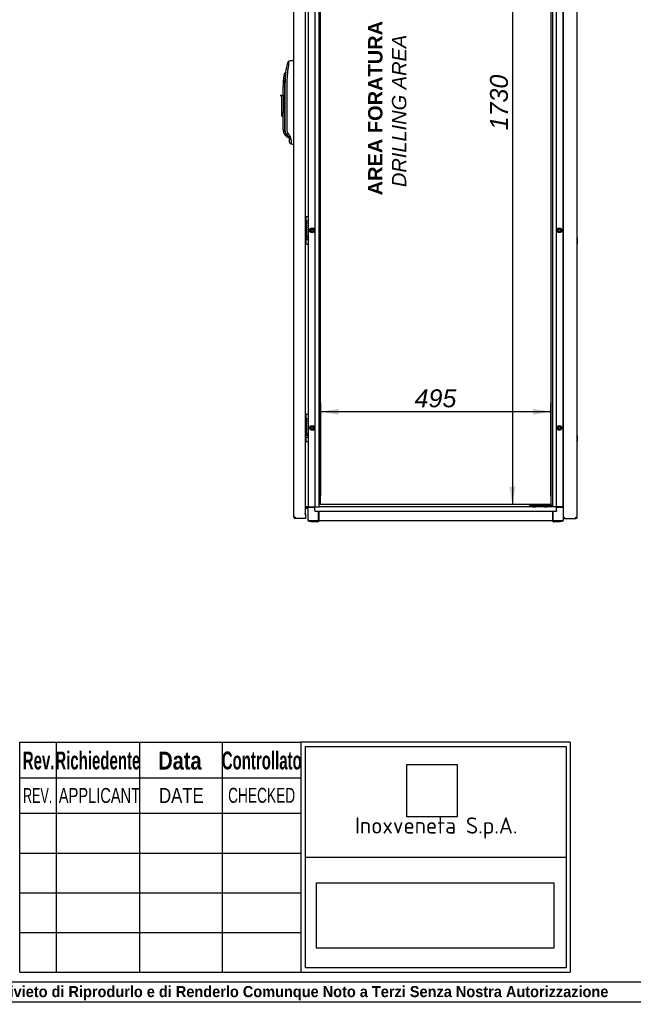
# Paper-space layout 'Layout1' of a CAD drawing. Extents: x 87 to 5769, y 148 to 4026.
# Tile 2 of 10: x 1615 to 2935, y 148 to 2266. Entities that reach past the tile are written whole.
import ezdxf
from ezdxf.lldxf.tags import DXFTag

# ---------------------------------------------------------------- set-up
doc = ezdxf.new("R2010")
doc.units = 0
doc.header["$LTSCALE"] = 14
doc.layers.get('0').update_dxf_attribs({"linetype": 'CONTINUOUS'})
for name, color, linetype in [('_TRANSLATION', 7, 'CONTINUOUS'), ('AE00198_03', 7, 'CONTINUOUS'), ('AE00219_00', 7, 'CONTINUOUS'), ('AE00219_03', 7, 'CONTINUOUS'), ('AE00368_00', 7, 'CONTINUOUS'), ('AE00500_10', 7, 'CONTINUOUS'), ('AE00992_10', 7, 'CONTINUOUS'), ('DEFAULT', 7, 'CONTINUOUS'), ('DV2__TRANSLATION', 7, 'CONTINUOUS'), ('F0000001_24', 7, 'CONTINUOUS'), ('F0000002_97', 7, 'CONTINUOUS'), ('F0000002_98', 7, 'CONTINUOUS'), ('M0000000_06', 7, 'CONTINUOUS'), ('M0000000_29', 7, 'CONTINUOUS'), ('M0000000_39', 7, 'CONTINUOUS'), ('M0000000_56', 7, 'CONTINUOUS'), ('M0000001_25', 7, 'CONTINUOUS')]:
    doc.layers.add(name, color=color, linetype=linetype)
doc.styles.add('SEACAD_ARIAL', font='arial.ttf')
doc.styles.add('SEACAD_ARIAL_NARROW', font='ARIALN.TTF', dxfattribs={"width": 0.8})
doc.styles.add('SEACAD_ARIALB', font='arialbd.ttf', dxfattribs={"width": 0.9})
doc.styles.add('SEACAD_ARIALI', font='ariali.ttf')
tags = doc.linetypes.add('CENTER2', pattern=[28.575, 19.05, -3.175, 3.175, -3.175]).pattern_tags.tags
tags[10:11] = [DXFTag(74, 4), DXFTag(75, 0), DXFTag(340, '0'), DXFTag(46, 0.0), DXFTag(50, 0.0), DXFTag(44, 0.0), DXFTag(45, 0.0)]
tags[8:9] = [DXFTag(74, 4), DXFTag(75, 0), DXFTag(340, '0'), DXFTag(46, 0.0), DXFTag(50, 0.0), DXFTag(44, 0.0), DXFTag(45, 0.0)]
tags[6:7] = [DXFTag(74, 4), DXFTag(75, 0), DXFTag(340, '0'), DXFTag(46, 0.0), DXFTag(50, 0.0), DXFTag(44, 0.0), DXFTag(45, 0.0)]
tags[4:5] = [DXFTag(74, 4), DXFTag(75, 0), DXFTag(340, '0'), DXFTag(46, 0.0), DXFTag(50, 0.0), DXFTag(44, 0.0), DXFTag(45, 0.0)]
doc.dimstyles.new('ISO', dxfattribs={"dimtxt": 16.5, "dimasz": 16.5, "dimexe": 8.25, "dimexo": 8.25, "dimgap": 4.125, "dimtad": 1, "dimdec": 1, "dimtxsty": 'SEACAD_ARIAL', "dimblk1": '_SE_FILLED', "dimblk2": '_SE_FILLED', "dimsah": 1, "dimcen": 8.25, "dimazin": 3, "dimtfac": 0.7, "dimtdec": 3, "dimtmove": 0, "dimatfit": 3})
picture_1 = doc.add_image_def('image1.jpg', size_in_pixel=(55, 57))
picture_2 = doc.add_image_def('image2.bmp', size_in_pixel=(138, 38))

# ---------------------------------------------------------------- blocks, each defined once
blk = doc.blocks.new('DMBLK28')
at = {"layer": '_TRANSLATION', "linetype": 'CONTINUOUS'}
for points in [[(2668.7, 2914.1), (2681.6, 2914.1), (2675.2, 2952.6)], [(2668.7, 1261.1), (2675.2, 1222.6), (2681.6, 1261.1)]]:
    blk.add_hatch(color=7, dxfattribs=at).paths.add_polyline_path(points)
at = {"layer": '_TRANSLATION', "color": 7, "linetype": 'CONTINUOUS'}
for p, q in [((2738.4, 2952.6), (2655.9, 2952.6)), ((2675.2, 2952.6), (2675.2, 1222.6)), ((2738.4, 1222.6), (2655.9, 1222.6))]:
    blk.add_line(p, q, dxfattribs=at)
at = {"layer": '_TRANSLATION', "color": 7, "linetype": 'CONTINUOUS', "style": 'SEACAD_ARIALI'}
blk.add_text('1730', height=38.5, rotation=90, dxfattribs=at).set_placement((2665.5, 2027.7))
blk = doc.blocks.new('_SE_FILLED')
at = {"color": 0}
blk.add_line((0, 0), (-1, 0), dxfattribs=at)
blk.add_solid([(0, 0), (-1, -0.1665), (-1, 0.1665), (0, 0)], dxfattribs=at)
blk = doc.blocks.new('DMBLK29')
at = {"layer": '_TRANSLATION', "linetype": 'CONTINUOUS'}
for points in [[(2301.2, 1428.8), (2262.7, 1422.4), (2301.2, 1415.9)], [(2719.2, 1428.8), (2719.2, 1415.9), (2757.7, 1422.4)]]:
    blk.add_hatch(color=7, dxfattribs=at).paths.add_polyline_path(points)
at = {"layer": '_TRANSLATION', "color": 7, "linetype": 'CONTINUOUS'}
for p, q in [((2262.7, 1241.8), (2262.7, 1441.6)), ((2757.7, 1241.8), (2757.7, 1441.6)), ((2757.7, 1422.4), (2262.7, 1422.4))]:
    blk.add_line(p, q, dxfattribs=at)
at = {"layer": '_TRANSLATION', "color": 7, "linetype": 'CONTINUOUS', "style": 'SEACAD_ARIALI'}
blk.add_text('495', height=38.5, dxfattribs=at).set_placement((2464.8, 1432))

psp = doc.layouts.get("Layout1")

# ---------------------------------------------------------------- linework, layer by layer
at = {"color": 7, "linetype": 'CONTINUOUS'}
for p, q in [((1615.08, 217.03), (1615.08, 711.76)), ((87.28, 153.43), (5769.29, 153.43))]:
    psp.add_line(p, q, dxfattribs=at)
at = {"layer": 'AE00198_03', "color": 7, "linetype": 'CONTINUOUS'}
for p, q in [((2230.96, 1833.1), (2230.96, 1840.35)), ((2231.66, 1840.35), (2230.96, 1840.35)), ((2230.96, 1784.85), (2230.96, 1792.1)), ((2230.96, 1784.85), (2231.66, 1784.85)), ((2230.96, 1408.1), (2230.96, 1415.35)), ((2231.66, 1415.35), (2230.96, 1415.35)), ((2230.96, 1359.85), (2230.96, 1367.1)), ((2230.96, 1359.85), (2231.66, 1359.85))]:
    psp.add_line(p, q, dxfattribs=at)
for centre, start, end in [((2236.33, 1834.42), 132.17472, 140.4792), ((2236.33, 1790.78), 219.5208, 227.82528), ((2236.33, 1409.42), 132.17472, 140.4792), ((2236.33, 1365.78), 219.5208, 227.82528)]:
    psp.add_arc(centre, 8, start, end, dxfattribs=at)
at = {"layer": 'AE00219_00', "color": 7, "linetype": 'CONTINUOUS'}
for p, q in [((2719.34, 1218.1), (2719.66, 1217.8)), ((2719.66, 1217.8), (2725.66, 1217.8)), ((2719.66, 1217.8), (2719.66, 1217.6)), ((2725.66, 1217.8), (2725.98, 1218.1)), ((2725.66, 1217.6), (2725.66, 1217.8)), ((2744.34, 1218.1), (2744.66, 1217.8)), ((2744.66, 1217.8), (2750.66, 1217.8)), ((2744.66, 1217.8), (2744.66, 1217.6)), ((2750.66, 1217.8), (2750.98, 1218.1)), ((2750.66, 1217.6), (2750.66, 1217.8))]:
    psp.add_line(p, q, dxfattribs=at)
at = {"layer": 'AE00219_03', "color": 7, "linetype": 'CONTINUOUS'}
for p, q in [((2814.86, 1796.1), (2814.66, 1796.1)), ((2814.66, 1784.1), (2814.86, 1784.1)), ((2814.86, 1796.1), (2814.86, 1784.1)), ((2814.86, 1371.1), (2814.66, 1371.1)), ((2814.66, 1359.1), (2814.86, 1359.1)), ((2814.86, 1371.1), (2814.86, 1359.1))]:
    psp.add_line(p, q, dxfattribs=at)
at = {"layer": 'AE00368_00', "color": 7, "linetype": 'CONTINUOUS'}
for p, q in [((2713.16, 1218.1), (2712.46, 1218.1)), ((2712.46, 1218.1), (2712.46, 1217.6)), ((2732.86, 1217.6), (2732.86, 1218.1)), ((2737.46, 1218.1), (2737.46, 1217.6)), ((2757.86, 1217.6), (2757.86, 1218.1))]:
    psp.add_line(p, q, dxfattribs=at)
for centre, start, end in [((2716.26, 1217.4), 16.60155, 90), ((2729.06, 1217.4), 90, 163.39845), ((2741.26, 1217.4), 16.60155, 90), ((2754.06, 1217.4), 90, 163.39845)]:
    psp.add_arc(centre, 0.7, start, end, dxfattribs=at)
at = {"layer": 'AE00500_10', "color": 7, "linetype": 'CONTINUOUS'}
for p, q in [((2784.66, 1839.8), (2785.16, 1839.8)), ((2785.16, 1830.4), (2784.66, 1830.4)), ((2238.75, 1812.62), (2241.43, 1817.27)), ((2241.43, 1807.92), (2238.75, 1812.57)), ((2239.83, 1812.6), (2242, 1816.35)), ((2242, 1808.85), (2239.83, 1812.6)), ((2241.48, 1817.3), (2246.85, 1817.3)), ((2246.85, 1807.9), (2241.48, 1807.9)), ((2242, 1816.35), (2246.33, 1816.35)), ((2246.33, 1808.85), (2242, 1808.85)), ((2246.33, 1816.35), (2248.49, 1812.6)), ((2248.49, 1812.6), (2246.33, 1808.85)), ((2246.89, 1817.27), (2249.57, 1812.62)), ((2249.57, 1812.57), (2246.89, 1807.92)), ((2770.75, 1812.62), (2773.43, 1817.27)), ((2773.43, 1807.92), (2770.75, 1812.57)), ((2771.83, 1812.6), (2774, 1816.35)), ((2774, 1808.85), (2771.83, 1812.6)), ((2773.48, 1817.3), (2778.85, 1817.3)), ((2778.85, 1807.9), (2773.48, 1807.9)), ((2774, 1816.35), (2778.33, 1816.35)), ((2778.33, 1808.85), (2774, 1808.85)), ((2778.33, 1816.35), (2780.49, 1812.6)), ((2780.49, 1812.6), (2778.33, 1808.85)), ((2778.89, 1817.27), (2781.57, 1812.62)), ((2781.57, 1812.57), (2778.89, 1807.92)), ((2784.66, 1794.8), (2785.16, 1794.8)), ((2785.16, 1785.4), (2784.66, 1785.4)), ((2784.66, 1414.8), (2785.16, 1414.8)), ((2785.16, 1405.4), (2784.66, 1405.4)), ((2238.75, 1387.62), (2241.43, 1392.27)), ((2241.43, 1382.92), (2238.75, 1387.57)), ((2239.83, 1387.6), (2242, 1391.35)), ((2242, 1383.85), (2239.83, 1387.6)), ((2241.48, 1392.3), (2246.85, 1392.3)), ((2246.85, 1382.9), (2241.48, 1382.9)), ((2242, 1391.35), (2246.33, 1391.35)), ((2246.33, 1383.85), (2242, 1383.85)), ((2246.33, 1391.35), (2248.49, 1387.6)), ((2248.49, 1387.6), (2246.33, 1383.85)), ((2246.89, 1392.27), (2249.57, 1387.62)), ((2249.57, 1387.57), (2246.89, 1382.92)), ((2770.75, 1387.62), (2773.43, 1392.27)), ((2773.43, 1382.92), (2770.75, 1387.57)), ((2771.83, 1387.6), (2774, 1391.35)), ((2774, 1383.85), (2771.83, 1387.6)), ((2773.48, 1392.3), (2778.85, 1392.3)), ((2778.85, 1382.9), (2773.48, 1382.9)), ((2774, 1391.35), (2778.33, 1391.35)), ((2778.33, 1383.85), (2774, 1383.85)), ((2778.33, 1391.35), (2780.49, 1387.6)), ((2780.49, 1387.6), (2778.33, 1383.85)), ((2778.89, 1392.27), (2781.57, 1387.62)), ((2781.57, 1387.57), (2778.89, 1382.92)), ((2784.66, 1369.8), (2785.16, 1369.8)), ((2785.16, 1360.4), (2784.66, 1360.4))]:
    psp.add_line(p, q, dxfattribs=at)
for centre in [(2244.16, 1812.6), (2776.16, 1812.6), (2244.16, 1387.6), (2776.16, 1387.6)]:
    psp.add_circle(centre, 2.46, dxfattribs=at)
for centre, radius, start, end in [((2238.79, 1812.6), 0.05, 150, 210), ((2244.16, 1812.6), 3, 75, 15), ((2241.48, 1817.25), 0.05, 90, 150), ((2241.48, 1807.95), 0.05, 210, 270), ((2246.85, 1817.25), 0.05, 30, 90), ((2246.85, 1807.95), 0.05, 270, 330), ((2249.53, 1812.6), 0.05, 330, 30), ((2770.79, 1812.6), 0.05, 150, 210), ((2776.16, 1812.6), 3, 75, 15), ((2773.48, 1817.25), 0.05, 90, 150), ((2773.48, 1807.95), 0.05, 210, 270), ((2778.85, 1817.25), 0.05, 30, 90), ((2778.85, 1807.95), 0.05, 270, 330), ((2781.53, 1812.6), 0.05, 330, 30), ((2238.79, 1387.6), 0.05, 150, 210), ((2244.16, 1387.6), 3, 75, 15), ((2241.48, 1392.25), 0.05, 90, 150), ((2241.48, 1382.95), 0.05, 210, 270), ((2246.85, 1392.25), 0.05, 30, 90), ((2246.85, 1382.95), 0.05, 270, 330), ((2249.53, 1387.6), 0.05, 330, 30), ((2770.79, 1387.6), 0.05, 150, 210), ((2776.16, 1387.6), 3, 75, 15), ((2773.48, 1392.25), 0.05, 90, 150), ((2773.48, 1382.95), 0.05, 210, 270), ((2778.85, 1392.25), 0.05, 30, 90), ((2778.85, 1382.95), 0.05, 270, 330), ((2781.53, 1387.6), 0.05, 330, 30)]:
    psp.add_arc(centre, radius, start, end, dxfattribs=at)
at = {"layer": 'AE00992_10', "color": 7, "linetype": 'CONTINUOUS'}
for p, q in [((2194.49, 2176.74), (2191.11, 2173.84)), ((2204.36, 2177.09), (2204.66, 2177.1)), ((2187.13, 2151.44), (2184.18, 2148.99)), ((2186.73, 2138.59), (2186.74, 2139.93)), ((2186.74, 2139.93), (2188.76, 2159.66)), ((2187.92, 2151.44), (2187.13, 2151.44)), ((2192.17, 2159.17), (2188.76, 2159.66)), ((2181.66, 2103.11), (2181.66, 2122.1)), ((2185.62, 2138.59), (2182.64, 2138.94)), ((2184.66, 2122.1), (2184.66, 2029.72)), ((2186.25, 2122.1), (2186.73, 2138.59)), ((2186.25, 2029.76), (2186.25, 2122.1)), ((2189.61, 2122.1), (2189.61, 2029.76)), ((2176.66, 2101.11), (2176.66, 2103.11)), ((2176.66, 2103.11), (2179.16, 2103.11)), ((2179.16, 2101.11), (2176.66, 2101.11)), ((2179.16, 2103.11), (2181.66, 2103.11)), ((2179.16, 2103.11), (2179.16, 2101.11)), ((2179.16, 2067.11), (2179.16, 2101.11)), ((2181.66, 2103.11), (2181.66, 2067.11)), ((2179.16, 2058.11), (2179.16, 2067.11)), ((2181.66, 2067.11), (2179.16, 2067.11)), ((2179.16, 2058.11), (2181.66, 2058.11)), ((2181.66, 2067.11), (2181.66, 2066.38)), ((2181.66, 2029.72), (2181.66, 2066.38)), ((2187.52, 2015.58), (2185.23, 2018.32)), ((2187.52, 2015.58), (2189.54, 2013.56)), ((2189.15, 2019.25), (2189.21, 2019.16)), ((2190.15, 2017.78), (2189.21, 2019.16)), ((2189.54, 2013.56), (2194.66, 2011.44)), ((2189.9, 2017.45), (2190.82, 2016.89)), ((2192.89, 2019.92), (2190.15, 2017.78)), ((2193.16, 2013.75), (2190.15, 2017.78)), ((2192.89, 2019.92), (2195.9, 2015.89)), ((2195.9, 2015.89), (2193.16, 2013.75)), ((2194.66, 2011.75), (2193.16, 2013.75)), ((2197.39, 2013.39), (2194.66, 2011.75)), ((2195.9, 2015.89), (2197.39, 2013.39)), ((2195.66, 2001.87), (2195.66, 2008.75)), ((2199.07, 2006.95), (2195.66, 2008.75)), ((2195.66, 2001.87), (2199.11, 1998.29)), ((2199.11, 1998.29), (2199.11, 1998.29)), ((2204.66, 1998.1), (2204.36, 1998.11))]:
    psp.add_line(p, q, dxfattribs=at)
for centre, radius, start, end in [((2459.34, 2122.1), 273.17, 169.08089, 172.09577), ((2473.97, 2130.93), 283.21, 170.69176, 174.27705), ((2326.63, 2122.1), 144.97, 169.30782, 173.33005), ((2423.94, 2117.21), 239.28, 171.77545, 174.8738), ((2459.33, 2122.1), 273.17, 173.69729, 173.79669), ((2458.85, 2122.12), 269.24, 172.09048, 180.0053), ((2326.63, 2122.1), 144.97, 173.33005, 180), ((2326.63, 2122.1), 141.97, 173.33005, 180), ((2201.66, 2029.72), 20, 180, 214.77209), ((2201.66, 2029.72), 17, 180, 226.22916), ((2184.11, 1999.33), 19.02, 72.2752, 86.62011), ((2206.06, 2029.77), 16.44, 180.02221, 216.78899), ((2186.4, 2007.08), 12.67, 359.39373, 29.84747), ((2190.66, 2008.75), 5, 359.9994, 36.81119), ((2414.39, 2003.71), 215.35, 179.13947, 181.44216)]:
    psp.add_arc(centre, radius, start, end, dxfattribs=at)
for centre, major_axis, start_param, end_param in [((2204.97, 2159.6), (501.44, 17.51), 1.5707963, 1.590473), ((2204.97, 2015.6), (501.44, -17.51), 4.7019272, 4.712389)]:
    psp.add_ellipse(centre, major_axis=major_axis, ratio=0.0348783, start_param=start_param, end_param=end_param, dxfattribs=at)
for points, degree, knots in [([(2189.15, 2019.25), (2187.73, 2021.62), (2186.99, 2024.31), (2186.24, 2027.01), (2186.25, 2029.76)], 2, [0, 0, 0, 0.5, 0.5, 1, 1, 1]), ([(2193.54, 2013.25), (2193.57, 2013.19), (2193.65, 2013.07), (2193.75, 2012.91), (2193.85, 2012.75), (2193.94, 2012.6), (2194.03, 2012.46), (2194.11, 2012.32), (2194.19, 2012.2), (2194.26, 2012.09), (2194.32, 2011.98), (2194.38, 2011.89), (2194.43, 2011.8), (2194.48, 2011.72), (2194.52, 2011.66), (2194.56, 2011.6), (2194.59, 2011.55), (2194.62, 2011.51), (2194.64, 2011.48), (2194.65, 2011.45), (2194.66, 2011.44), (2194.66, 2011.44), (2194.66, 2011.44)], 3, [0, 0, 0, 0, 0.02593249, 0.05174303, 0.0774354, 0.10301342, 0.12848096, 0.15384194, 0.17910034, 0.20426017, 0.22932552, 0.2543005, 0.27918926, 0.30399602, 0.32872501, 0.35338052, 0.37796688, 0.40248846, 0.42694963, 0.45135484, 0.47570855, 0.50001523, 0.50001523, 0.50001523, 0.50001523])]:
    psp.add_open_spline(points, degree=degree, knots=knots, dxfattribs=at)
at = {"layer": 'DEFAULT', "color": 7, "linetype": 'CONTINUOUS'}
for p, q in [((1615.12, 711.76), (2219.92, 711.76)), ((1693.52, 711.76), (1693.52, 217.03)), ((1872.72, 711.76), (1872.72, 217.03)), ((2050.52, 711.76), (2050.52, 217.03)), ((2799.52, 711.76), (2219.9, 711.76)), ((2219.92, 711.76), (2219.92, 217.03)), ((2229.74, 702.46), (2791.13, 702.46)), ((2229.74, 226.27), (2229.74, 702.46)), ((2791.13, 702.46), (2791.13, 226.27)), ((2799.52, 711.76), (2799.52, 217.03)), ((1615.12, 634.93), (2219.92, 634.93)), ((1615.12, 558.63), (2219.92, 558.63)), ((1615.12, 473.23), (2219.92, 473.23)), ((2229.74, 464.4), (2791.13, 464.4)), ((1615.12, 387.83), (2219.92, 387.83)), ((1615.12, 302.43), (2219.92, 302.43)), ((1615.12, 217.03), (2219.92, 217.03)), ((2219.9, 217.03), (2799.52, 217.03)), ((2791.13, 226.27), (2229.74, 226.27)), ((87.28, 195.83), (5769.29, 195.83))]:
    psp.add_line(p, q, dxfattribs=at)
at = {"layer": 'DV2__TRANSLATION', "color": 7, "linetype": 'CENTER2'}
for p, q in [((2262.66, 1222.6), (2262.66, 2952.6)), ((2757.66, 2952.6), (2757.66, 1222.6)), ((2757.66, 1222.6), (2262.66, 1222.6))]:
    psp.add_line(p, q, dxfattribs=at)
at = {"layer": 'F0000001_24', "color": 7, "linetype": 'CONTINUOUS'}
for p, q in [((2230.19, 1825.96), (2230.23, 1825.95)), ((2230.23, 1826.23), (2230.21, 1826.24)), ((2230.23, 1825.95), (2230.23, 1826.23)), ((2230.53, 1833.1), (2235.16, 1833.1)), ((2231.66, 1841.39), (2231.66, 1841.6)), ((2231.66, 1833.22), (2231.66, 1841.39)), ((2231.66, 1833.1), (2231.66, 1833.22)), ((2231.72, 1826.23), (2231.7, 1826.23)), ((2231.7, 1826.23), (2231.7, 1825.94)), ((2231.7, 1825.94), (2231.75, 1825.96)), ((2232.16, 1842.1), (2235.16, 1842.1)), ((2235.66, 1841.6), (2235.66, 1841.39)), ((2235.66, 1841.39), (2235.66, 1833.22)), ((2235.66, 1833.22), (2235.66, 1832.6)), ((2235.66, 1832.6), (2235.66, 1792.6)), ((2230.97, 1819.96), (2230.16, 1819.96)), ((2230.16, 1819.69), (2230.97, 1819.69)), ((2230.95, 1815.96), (2230.16, 1815.96)), ((2230.16, 1815.68), (2230.94, 1815.68)), ((2230.99, 1811.95), (2230.16, 1811.95)), ((2230.16, 1811.68), (2230.97, 1811.68)), ((2233.11, 1810.8), (2230.16, 1810.8)), ((2230.22, 1801.51), (2230.27, 1801.49)), ((2230.27, 1801.77), (2230.24, 1801.78)), ((2230.27, 1801.49), (2230.27, 1801.77)), ((2230.66, 1810.51), (2231.28, 1810.51)), ((2230.93, 1805.39), (2230.93, 1801.41)), ((2230.93, 1801.41), (2230.94, 1801.4)), ((2230.94, 1801.4), (2231.17, 1801.4)), ((2231.23, 1801.67), (2231.23, 1805.37)), ((2232.09, 1810.51), (2233.11, 1810.51)), ((2233.11, 1810.51), (2233.11, 1810.8)), ((2233.66, 1800.11), (2233.66, 1800.66)), ((2235.16, 1792.1), (2230.53, 1792.1)), ((2231.66, 1791.98), (2231.66, 1792.1)), ((2231.66, 1783.81), (2231.66, 1791.98)), ((2231.66, 1783.6), (2231.66, 1783.81)), ((2232.16, 1783.1), (2235.16, 1783.1)), ((2233.66, 1795.62), (2233.66, 1796.16)), ((2235.66, 1792.6), (2235.66, 1791.98)), ((2235.66, 1791.98), (2235.66, 1783.81)), ((2235.66, 1783.81), (2235.66, 1783.6)), ((2230.19, 1400.96), (2230.23, 1400.95)), ((2230.23, 1401.23), (2230.21, 1401.24)), ((2230.23, 1400.95), (2230.23, 1401.23)), ((2230.53, 1408.1), (2235.16, 1408.1)), ((2231.66, 1416.39), (2231.66, 1416.6)), ((2231.66, 1408.22), (2231.66, 1416.39)), ((2231.66, 1408.1), (2231.66, 1408.22)), ((2231.72, 1401.23), (2231.7, 1401.23)), ((2231.7, 1401.23), (2231.7, 1400.94)), ((2231.7, 1400.94), (2231.75, 1400.96)), ((2232.16, 1417.1), (2235.16, 1417.1)), ((2235.66, 1416.6), (2235.66, 1416.39)), ((2235.66, 1416.39), (2235.66, 1408.22)), ((2235.66, 1408.22), (2235.66, 1407.6)), ((2235.66, 1407.6), (2235.66, 1367.6)), ((2230.97, 1394.96), (2230.16, 1394.96)), ((2230.16, 1394.69), (2230.97, 1394.69)), ((2230.95, 1390.96), (2230.16, 1390.96)), ((2230.16, 1390.68), (2230.94, 1390.68)), ((2230.99, 1386.95), (2230.16, 1386.95)), ((2230.16, 1386.68), (2230.97, 1386.68)), ((2233.11, 1385.8), (2230.16, 1385.8)), ((2230.27, 1376.77), (2230.24, 1376.78)), ((2230.27, 1376.49), (2230.27, 1376.77)), ((2230.66, 1385.51), (2231.28, 1385.51)), ((2230.93, 1380.39), (2230.93, 1376.41)), ((2231.23, 1376.67), (2231.23, 1380.37)), ((2232.09, 1385.51), (2233.11, 1385.51)), ((2233.11, 1385.51), (2233.11, 1385.8)), ((2230.22, 1376.51), (2230.27, 1376.49)), ((2235.16, 1367.1), (2230.53, 1367.1)), ((2230.93, 1376.41), (2230.94, 1376.4)), ((2230.94, 1376.4), (2231.17, 1376.4)), ((2231.66, 1366.98), (2231.66, 1367.1)), ((2231.66, 1358.81), (2231.66, 1366.98)), ((2231.66, 1358.6), (2231.66, 1358.81)), ((2232.16, 1358.1), (2235.16, 1358.1)), ((2233.66, 1375.11), (2233.66, 1375.66)), ((2233.66, 1370.62), (2233.66, 1371.16)), ((2235.66, 1367.6), (2235.66, 1366.98)), ((2235.66, 1366.98), (2235.66, 1358.81)), ((2235.66, 1358.81), (2235.66, 1358.6))]:
    psp.add_line(p, q, dxfattribs=at)
for centre in [(2233.02, 1798.13), (2233.02, 1373.13)]:
    psp.add_circle(centre, 0.615, dxfattribs=at)
for centre, radius, start, end in [((2230.53, 1831.1), 2, 90, 100.48424), ((2230.82, 1827.77), 1.64, 246.49776, 248.42349), ((2232.16, 1841.6), 0.5, 90, 180), ((2235.16, 1841.6), 0.5, 0, 90), ((2235.16, 1832.6), 0.5, 0, 90), ((2230.82, 1803.32), 1.65, 246.4613, 249.51964), ((2230.82, 1803.32), 1.91, 249.88038, 251.84416), ((2230.53, 1794.1), 2, 259.51576, 270), ((2229.1, 1797.95), 2.28, 311.35343, 335.40846), ((2233.26, 1798.32), 2.28, 131.35343, 155.40846), ((2232.16, 1783.6), 0.5, 180, 270), ((2235.16, 1792.6), 0.5, 270, 0), ((2235.16, 1783.6), 0.5, 270, 0), ((2230.53, 1406.1), 2, 90, 100.48424), ((2230.82, 1402.77), 1.64, 246.49776, 248.42349), ((2232.16, 1416.6), 0.5, 90, 180), ((2235.16, 1416.6), 0.5, 0, 90), ((2235.16, 1407.6), 0.5, 0, 90), ((2230.82, 1378.32), 1.65, 246.4613, 249.51964), ((2230.82, 1378.32), 1.91, 249.88038, 251.84416), ((2230.53, 1369.1), 2, 259.51576, 270), ((2229.1, 1372.95), 2.28, 311.35343, 335.40846), ((2233.26, 1373.32), 2.28, 131.35343, 155.40846), ((2232.16, 1358.6), 0.5, 180, 270), ((2235.16, 1367.6), 0.5, 270, 0), ((2235.16, 1358.6), 0.5, 270, 0)]:
    psp.add_arc(centre, radius, start, end, dxfattribs=at)
for points, knots in [([(2231.75, 1825.96), (2232.74, 1826.3), (2233.09, 1827.25), (2233.09, 1827.96), (2233.09, 1829.03), (2232.36, 1830.1), (2230.97, 1830.1), (2230.66, 1830.1), (2230.38, 1830.05), (2230.14, 1829.96)], [0, 0, 0, 0, 0.24997871, 0.24997871, 0.24997871, 0.49998581, 0.49998581, 0.49998581, 0.55378799, 0.55378799, 0.55378799, 0.55378799]), ([(2233.09, 1822.91), (2233.09, 1823.97), (2232.36, 1825.05), (2230.97, 1825.05), (2230.66, 1825.05), (2230.38, 1825), (2230.14, 1824.91)], [0, 0, 0, 0, 0.33333333, 0.33333333, 0.33333333, 0.40506716, 0.40506716, 0.40506716, 0.40506716]), ([(2230.15, 1829.67), (2230.38, 1829.77), (2230.65, 1829.83), (2230.97, 1829.83), (2232.24, 1829.83), (2232.82, 1828.86), (2232.82, 1827.96)], [0.58158174, 0.58158174, 0.58158174, 0.58158174, 0.66523153, 0.66523153, 0.66523153, 1, 1, 1, 1]), ([(2230.15, 1824.62), (2230.38, 1824.72), (2230.65, 1824.78), (2230.97, 1824.78), (2232.24, 1824.78), (2232.82, 1823.81), (2232.82, 1822.91), (2232.82, 1822.01), (2232.24, 1821.05), (2230.97, 1821.05)], [0.43743687, 0.43743687, 0.43743687, 0.43743687, 0.5, 0.5, 0.5, 0.75, 0.75, 0.75, 1, 1, 1, 1]), ([(2230.16, 1820.92), (2230.4, 1820.83), (2230.68, 1820.78), (2230.97, 1820.78), (2232.43, 1820.78), (2233.09, 1821.89), (2233.09, 1822.91)], [0.27500072, 0.27500072, 0.27500072, 0.27500072, 0.5, 0.5, 0.5, 1, 1, 1, 1]), ([(2233.09, 1803.51), (2233.09, 1804.58), (2232.36, 1805.66), (2230.97, 1805.66), (2230.66, 1805.66), (2230.38, 1805.61), (2230.14, 1805.51)], [0, 0, 0, 0, 0.33366628, 0.33366628, 0.33366628, 0.40545605, 0.40545605, 0.40545605, 0.40545605]), ([(2230.16, 1806.67), (2230.4, 1806.57), (2230.68, 1806.53), (2230.97, 1806.53), (2232.43, 1806.53), (2233.09, 1807.63), (2233.09, 1808.65)], [0.27500848, 0.27500848, 0.27500848, 0.27500848, 0.5, 0.5, 0.5, 1, 1, 1, 1]), ([(2230.94, 1815.68), (2232.24, 1815.68), (2232.81, 1814.71), (2232.8, 1813.81), (2232.79, 1812.92), (2232.22, 1811.97), (2230.99, 1811.95)], [0, 0, 0, 0, 0.6707437, 0.6707437, 0.6707437, 1, 1, 1, 1]), ([(2230.97, 1819.69), (2232.24, 1819.69), (2232.82, 1818.72), (2232.82, 1817.81), (2232.82, 1816.91), (2232.24, 1815.94), (2230.95, 1815.96)], [0, 0, 0, 0, 0.3332907, 0.3332907, 0.3332907, 1, 1, 1, 1]), ([(2231.77, 1815.82), (2232.74, 1816.17), (2233.09, 1817.1), (2233.09, 1817.81), (2233.09, 1818.88), (2232.36, 1819.96), (2230.97, 1819.96)], [0, 0, 0, 0, 0.500028, 0.500028, 0.500028, 1, 1, 1, 1]), ([(2231.28, 1810.51), (2232.35, 1810.36), (2232.82, 1809.47), (2232.82, 1808.65), (2232.82, 1807.76), (2232.24, 1806.8), (2230.97, 1806.8)], [0, 0, 0, 0, 0.5, 0.5, 0.5, 1, 1, 1, 1]), ([(2231.23, 1805.37), (2232.33, 1805.25), (2232.82, 1804.36), (2232.82, 1803.51), (2232.82, 1802.68), (2232.33, 1801.79), (2231.23, 1801.67)], [0, 0, 0, 0, 0.5, 0.5, 0.5, 1, 1, 1, 1]), ([(2233.66, 1800.66), (2233.6, 1800.66), (2233.55, 1800.66), (2233.49, 1800.66), (2232.83, 1800.66), (2232.21, 1800.44), (2231.75, 1800.03)], [0, 0, 0, 0, 0.5, 0.5, 0.5, 1, 1, 1, 1]), ([(2230.21, 1799.65), (2230.6, 1799.33), (2230.87, 1798.83), (2230.87, 1798.13), (2230.87, 1797.52), (2230.65, 1797), (2230.25, 1796.65), (2230.23, 1796.63), (2230.2, 1796.61), (2230.17, 1796.59)], [0.29828151, 0.29828151, 0.29828151, 0.29828151, 0.4, 0.4, 0.4, 0.6, 0.6, 0.6, 0.61348555, 0.61348555, 0.61348555, 0.61348555]), ([(2231.18, 1797), (2231.61, 1796.05), (2232.57, 1795.61), (2233.48, 1795.61), (2233.54, 1795.61), (2233.6, 1795.61), (2233.66, 1795.62)], [0, 0, 0, 0, 0.5, 0.5, 0.5, 1, 1, 1, 1]), ([(2233.66, 1796.16), (2233.6, 1796.16), (2233.54, 1796.15), (2233.48, 1796.15), (2232.53, 1796.15), (2231.49, 1796.77), (2231.49, 1798.14), (2231.49, 1798.75), (2231.71, 1799.27), (2232.11, 1799.62), (2232.47, 1799.94), (2232.96, 1800.12), (2233.49, 1800.12), (2233.55, 1800.12), (2233.6, 1800.11), (2233.66, 1800.11)], [0, 0, 0, 0, 0.2, 0.2, 0.2, 0.4, 0.4, 0.4, 0.6, 0.6, 0.6, 0.8, 0.8, 0.8, 1, 1, 1, 1]), ([(2231.75, 1400.96), (2232.74, 1401.3), (2233.09, 1402.25), (2233.09, 1402.96), (2233.09, 1404.03), (2232.36, 1405.1), (2230.97, 1405.1), (2230.66, 1405.1), (2230.38, 1405.05), (2230.14, 1404.96)], [0, 0, 0, 0, 0.24997871, 0.24997871, 0.24997871, 0.49998581, 0.49998581, 0.49998581, 0.55378799, 0.55378799, 0.55378799, 0.55378799]), ([(2233.09, 1397.91), (2233.09, 1398.97), (2232.36, 1400.05), (2230.97, 1400.05), (2230.66, 1400.05), (2230.38, 1400), (2230.14, 1399.91)], [0, 0, 0, 0, 0.33333333, 0.33333333, 0.33333333, 0.40506716, 0.40506716, 0.40506716, 0.40506716]), ([(2230.15, 1404.67), (2230.38, 1404.77), (2230.65, 1404.83), (2230.97, 1404.83), (2232.24, 1404.83), (2232.82, 1403.86), (2232.82, 1402.96)], [0.58158174, 0.58158174, 0.58158174, 0.58158174, 0.66523153, 0.66523153, 0.66523153, 1, 1, 1, 1]), ([(2230.15, 1399.62), (2230.38, 1399.72), (2230.65, 1399.78), (2230.97, 1399.78), (2232.24, 1399.78), (2232.82, 1398.81), (2232.82, 1397.91), (2232.82, 1397.01), (2232.24, 1396.05), (2230.97, 1396.05)], [0.43743687, 0.43743687, 0.43743687, 0.43743687, 0.5, 0.5, 0.5, 0.75, 0.75, 0.75, 1, 1, 1, 1]), ([(2230.16, 1395.92), (2230.4, 1395.83), (2230.68, 1395.78), (2230.97, 1395.78), (2232.43, 1395.78), (2233.09, 1396.89), (2233.09, 1397.91)], [0.27500072, 0.27500072, 0.27500072, 0.27500072, 0.5, 0.5, 0.5, 1, 1, 1, 1]), ([(2233.09, 1378.51), (2233.09, 1379.58), (2232.36, 1380.66), (2230.97, 1380.66), (2230.66, 1380.66), (2230.38, 1380.61), (2230.14, 1380.51)], [0, 0, 0, 0, 0.33366628, 0.33366628, 0.33366628, 0.40545605, 0.40545605, 0.40545605, 0.40545605]), ([(2230.16, 1381.67), (2230.4, 1381.57), (2230.68, 1381.53), (2230.97, 1381.53), (2232.43, 1381.53), (2233.09, 1382.63), (2233.09, 1383.65)], [0.27500848, 0.27500848, 0.27500848, 0.27500848, 0.5, 0.5, 0.5, 1, 1, 1, 1]), ([(2230.94, 1390.68), (2232.24, 1390.68), (2232.81, 1389.71), (2232.8, 1388.81), (2232.79, 1387.92), (2232.22, 1386.97), (2230.99, 1386.95)], [0, 0, 0, 0, 0.6707437, 0.6707437, 0.6707437, 1, 1, 1, 1]), ([(2230.97, 1394.69), (2232.24, 1394.69), (2232.82, 1393.72), (2232.82, 1392.81), (2232.82, 1391.91), (2232.24, 1390.94), (2230.95, 1390.96)], [0, 0, 0, 0, 0.3332907, 0.3332907, 0.3332907, 1, 1, 1, 1]), ([(2231.77, 1390.82), (2232.74, 1391.17), (2233.09, 1392.1), (2233.09, 1392.81), (2233.09, 1393.88), (2232.36, 1394.96), (2230.97, 1394.96)], [0, 0, 0, 0, 0.500028, 0.500028, 0.500028, 1, 1, 1, 1]), ([(2231.28, 1385.51), (2232.35, 1385.36), (2232.82, 1384.47), (2232.82, 1383.65), (2232.82, 1382.76), (2232.24, 1381.8), (2230.97, 1381.8)], [0, 0, 0, 0, 0.5, 0.5, 0.5, 1, 1, 1, 1]), ([(2231.23, 1380.37), (2232.33, 1380.25), (2232.82, 1379.36), (2232.82, 1378.51), (2232.82, 1377.68), (2232.33, 1376.79), (2231.23, 1376.67)], [0, 0, 0, 0, 0.5, 0.5, 0.5, 1, 1, 1, 1]), ([(2230.21, 1374.65), (2230.6, 1374.33), (2230.87, 1373.83), (2230.87, 1373.13), (2230.87, 1372.52), (2230.65, 1372), (2230.25, 1371.65), (2230.23, 1371.63), (2230.2, 1371.61), (2230.17, 1371.59)], [0.29828151, 0.29828151, 0.29828151, 0.29828151, 0.4, 0.4, 0.4, 0.6, 0.6, 0.6, 0.61348555, 0.61348555, 0.61348555, 0.61348555]), ([(2231.18, 1372), (2231.61, 1371.05), (2232.57, 1370.61), (2233.48, 1370.61), (2233.54, 1370.61), (2233.6, 1370.61), (2233.66, 1370.62)], [0, 0, 0, 0, 0.5, 0.5, 0.5, 1, 1, 1, 1]), ([(2233.66, 1371.16), (2233.6, 1371.16), (2233.54, 1371.15), (2233.48, 1371.15), (2232.53, 1371.15), (2231.49, 1371.77), (2231.49, 1373.14), (2231.49, 1373.75), (2231.71, 1374.27), (2232.11, 1374.62), (2232.47, 1374.94), (2232.96, 1375.12), (2233.49, 1375.12), (2233.55, 1375.12), (2233.6, 1375.11), (2233.66, 1375.11)], [0, 0, 0, 0, 0.2, 0.2, 0.2, 0.4, 0.4, 0.4, 0.6, 0.6, 0.6, 0.8, 0.8, 0.8, 1, 1, 1, 1]), ([(2233.66, 1375.66), (2233.6, 1375.66), (2233.55, 1375.66), (2233.49, 1375.66), (2232.83, 1375.66), (2232.21, 1375.44), (2231.75, 1375.03)], [0, 0, 0, 0, 0.5, 0.5, 0.5, 1, 1, 1, 1])]:
    psp.add_open_spline(points, degree=3, knots=knots, dxfattribs=at)
for points in [[(2232.82, 1827.96), (2232.82, 1827.36), (2232.54, 1826.55), (2231.72, 1826.23)], [(2230.09, 1805.2), (2230.32, 1805.31), (2230.6, 1805.38), (2230.93, 1805.39)], [(2230.1, 1810.34), (2230.27, 1810.42), (2230.45, 1810.48), (2230.66, 1810.51)], [(2230.97, 1821.05), (2230.67, 1821.05), (2230.4, 1821.11), (2230.16, 1821.21)], [(2230.97, 1806.8), (2230.67, 1806.8), (2230.4, 1806.85), (2230.16, 1806.96)], [(2231.18, 1799.27), (2230.96, 1799.76), (2230.6, 1800.12), (2230.17, 1800.34)], [(2230.97, 1811.68), (2232.36, 1811.69), (2233.09, 1812.76), (2233.09, 1813.83)], [(2231.17, 1801.4), (2232.49, 1801.49), (2233.09, 1802.54), (2233.09, 1803.51)], [(2233.09, 1813.83), (2233.09, 1814.54), (2232.74, 1815.47), (2231.77, 1815.82)], [(2233.09, 1808.65), (2233.09, 1809.44), (2232.71, 1810.14), (2232.09, 1810.51)], [(2230.22, 1795.96), (2230.36, 1796.04), (2230.49, 1796.13), (2230.61, 1796.24)], [(2232.82, 1402.96), (2232.82, 1402.36), (2232.54, 1401.55), (2231.72, 1401.23)], [(2230.09, 1380.2), (2230.32, 1380.31), (2230.6, 1380.38), (2230.93, 1380.39)], [(2230.1, 1385.34), (2230.27, 1385.42), (2230.45, 1385.48), (2230.66, 1385.51)], [(2230.97, 1396.05), (2230.67, 1396.05), (2230.4, 1396.11), (2230.16, 1396.21)], [(2230.97, 1381.8), (2230.67, 1381.8), (2230.4, 1381.85), (2230.16, 1381.96)], [(2230.97, 1386.68), (2232.36, 1386.69), (2233.09, 1387.76), (2233.09, 1388.83)], [(2231.17, 1376.4), (2232.49, 1376.49), (2233.09, 1377.54), (2233.09, 1378.51)], [(2233.09, 1388.83), (2233.09, 1389.54), (2232.74, 1390.47), (2231.77, 1390.82)], [(2233.09, 1383.65), (2233.09, 1384.44), (2232.71, 1385.14), (2232.09, 1385.51)], [(2231.18, 1374.27), (2230.96, 1374.76), (2230.6, 1375.12), (2230.17, 1375.34)], [(2230.22, 1370.96), (2230.36, 1371.04), (2230.49, 1371.13), (2230.61, 1371.24)]]:
    psp.add_open_spline(points, degree=3, dxfattribs=at)
at = {"layer": 'F0000002_97', "color": 7, "linetype": 'CONTINUOUS'}
for p, q in [((2785.16, 1194.1), (2785.16, 2981.1)), ((2814.66, 1195.4), (2814.66, 2979.8)), ((2785.16, 1194.1), (2786.66, 1194.1)), ((2785.16, 1192.6), (2785.16, 1194.1)), ((2785.16, 1194.1), (2786.66, 1194.1)), ((2785.16, 1192.6), (2786.66, 1192.6)), ((2786.66, 1194.1), (2787.96, 1195.4)), ((2786.66, 1194.1), (2787.96, 1195.4)), ((2786.66, 1192.6), (2786.66, 1194.1)), ((2786.66, 1192.6), (2811.84, 1192.6)), ((2811.86, 1192.6), (2811.84, 1192.6)), ((2811.86, 1195.4), (2814.66, 1195.4))]:
    psp.add_line(p, q, dxfattribs=at)
for centre, radius, start, end in [((2637.87, 1195.24), 174, 359.12972, 0.05178), ((2811.86, 1195.4), 2.8, 270, 360)]:
    psp.add_arc(centre, radius, start, end, dxfattribs=at)
at = {"layer": 'F0000002_98', "color": 7, "linetype": 'CONTINUOUS'}
for p, q in [((2204.66, 1195.9), (2204.66, 2979.3)), ((2230.16, 1203.1), (2230.16, 2972.1)), ((2207.46, 1195.9), (2204.66, 1195.9)), ((2207.46, 1193.1), (2207.48, 1193.1)), ((2230.16, 1193.1), (2207.48, 1193.1)), ((2227.91, 1203.1), (2227.86, 1203.1)), ((2227.86, 1203.1), (2227.86, 1203.09)), ((2227.86, 1203.09), (2230.16, 1203.09)), ((2227.91, 1203.1), (2230.16, 1203.1)), ((2230.16, 1203.09), (2230.16, 1195.9)), ((2230.16, 1195.9), (2230.16, 1193.1))]:
    psp.add_line(p, q, dxfattribs=at)
for centre, radius, start, end in [((2207.46, 1195.9), 2.8, 180, 270), ((2361.53, 1195.6), 154.07, 179.8886, 180.9299)]:
    psp.add_arc(centre, radius, start, end, dxfattribs=at)
at = {"layer": 'M0000000_06', "color": 7, "linetype": 'CONTINUOUS'}
for p, q in [((2238.16, 1217.6), (2234.91, 1217.6)), ((2234.91, 1216.6), (2234.91, 1217.6)), ((2234.91, 1216.6), (2234.91, 1190.1)), ((2238.16, 1216.6), (2234.91, 1216.6)), ((2235.66, 1190.1), (2235.66, 1216.6)), ((2238.16, 1217.6), (2250.16, 1217.6)), ((2250.16, 1216.6), (2238.16, 1216.6)), ((2258.16, 1190.1), (2258.16, 1208.6)), ((2259.16, 1190.1), (2259.16, 1208.6)), ((2761.16, 1208.6), (2761.16, 1190.1)), ((2762.16, 1208.6), (2762.16, 1190.1)), ((2782.16, 1217.6), (2770.16, 1217.6)), ((2782.16, 1216.6), (2770.16, 1216.6)), ((2785.16, 1217.6), (2782.16, 1217.6)), ((2785.16, 1216.6), (2782.16, 1216.6)), ((2784.66, 1216.6), (2784.66, 1190.1)), ((2258.16, 1187.6), (2238.16, 1187.6)), ((2238.16, 1186.85), (2242.16, 1186.85)), ((2242.16, 1185.85), (2242.16, 1187.6)), ((2257.16, 1185.85), (2257.16, 1187.6)), ((2257.16, 1186.85), (2258.16, 1186.85)), ((2258.16, 1186.85), (2258.16, 1190.1)), ((2258.16, 1186.85), (2259.16, 1186.85)), ((2259.16, 1186.85), (2259.16, 1190.1)), ((2761.16, 1190.1), (2761.16, 1186.85)), ((2762.16, 1186.85), (2761.16, 1186.85)), ((2762.16, 1190.1), (2762.16, 1186.85)), ((2782.16, 1187.6), (2762.16, 1187.6)), ((2762.16, 1186.85), (2763.16, 1186.85)), ((2763.16, 1185.85), (2763.16, 1187.6)), ((2778.16, 1185.85), (2778.16, 1187.6)), ((2778.16, 1186.85), (2782.16, 1186.85)), ((2785.41, 1194.1), (2785.41, 1194.1)), ((2785.41, 1190.1), (2785.41, 1192.6)), ((2244.16, 1185.6), (2242.41, 1185.6)), ((2255.16, 1185.6), (2244.16, 1185.6)), ((2256.91, 1185.6), (2255.16, 1185.6)), ((2765.16, 1185.6), (2763.41, 1185.6)), ((2776.16, 1185.6), (2765.16, 1185.6)), ((2777.91, 1185.6), (2776.16, 1185.6))]:
    psp.add_line(p, q, dxfattribs=at)
for centre, radius, start, end in [((2238.16, 1190.1), 3.25, 180, 270), ((2238.16, 1190.1), 2.5, 180, 270), ((2782.16, 1190.1), 2.5, 270, 0), ((2782.16, 1190.1), 3.25, 270, 0), ((2242.41, 1185.85), 0.25, 180, 270), ((2256.91, 1185.85), 0.25, 270, 0), ((2763.41, 1185.85), 0.25, 180, 270), ((2777.91, 1185.85), 0.25, 270, 0)]:
    psp.add_arc(centre, radius, start, end, dxfattribs=at)
at = {"layer": 'M0000000_29', "color": 7, "linetype": 'CONTINUOUS'}
for p, q in [((2250.16, 2957.6), (2250.16, 1217.6)), ((2259.16, 1217.6), (2259.16, 2957.6)), ((2761.16, 2957.6), (2761.16, 1217.6)), ((2770.16, 1217.6), (2770.16, 2957.6)), ((2784.66, 1217.6), (2784.66, 2957.6)), ((2235.66, 2333.6), (2235.66, 1841.6)), ((2235.66, 1783.6), (2235.66, 1416.6)), ((2235.66, 1358.6), (2235.66, 1217.6)), ((2234.36, 1217.6), (2230.16, 1217.6)), ((2234.91, 1217.6), (2234.36, 1217.6)), ((2250.16, 1217.6), (2251.41, 1217.6)), ((2251.41, 1217.6), (2255.46, 1217.6)), ((2255.46, 1217.6), (2259.16, 1217.6)), ((2764.86, 1217.6), (2761.16, 1217.6)), ((2768.91, 1217.6), (2764.86, 1217.6)), ((2768.91, 1217.6), (2770.16, 1217.6))]:
    psp.add_line(p, q, dxfattribs=at)
at = {"layer": 'M0000000_39', "color": 7, "linetype": 'CONTINUOUS'}
for p, q in [((2250.16, 1213.9), (2250.16, 1217.6)), ((2250.16, 1209.85), (2250.16, 1213.9)), ((2250.16, 1209.85), (2250.16, 1208.6)), ((2250.16, 1208.6), (2770.16, 1208.6)), ((2761.16, 1217.6), (2259.16, 1217.6)), ((2770.16, 1213.9), (2770.16, 1217.6)), ((2770.16, 1209.85), (2770.16, 1213.9)), ((2770.16, 1209.85), (2770.16, 1208.6)), ((2761.16, 1187.6), (2259.16, 1187.6))]:
    psp.add_line(p, q, dxfattribs=at)
at = {"layer": 'M0000000_56', "color": 7, "linetype": 'CONTINUOUS'}
for p, q in [((2712.66, 1218.6), (2712.66, 1220.6)), ((2712.66, 1218.1), (2712.66, 1218.6)), ((2713.16, 1221.1), (2717.66, 1221.1)), ((2717.66, 1218.1), (2713.16, 1218.1)), ((2717.66, 1221.1), (2754.66, 1221.1)), ((2754.66, 1218.1), (2717.66, 1218.1)), ((2754.66, 1221.1), (2759.16, 1221.1)), ((2759.16, 1218.1), (2754.66, 1218.1)), ((2759.16, 1221.1), (2761.16, 1221.1)), ((2759.63, 1218.1), (2759.16, 1218.1)), ((2759.66, 1220.6), (2759.66, 1218.6))]:
    psp.add_line(p, q, dxfattribs=at)
for centre, start, end in [((2713.16, 1220.6), 90, 180), ((2713.16, 1218.6), 180, 270), ((2759.16, 1220.6), 0, 90), ((2759.16, 1218.6), 270, 0)]:
    psp.add_arc(centre, 0.5, start, end, dxfattribs=at)
at = {"layer": 'M0000001_25', "color": 7, "linetype": 'CONTINUOUS'}
for p, q in [((2230.16, 1216.4), (2233.66, 1216.4)), ((2233.66, 1216.3), (2230.16, 1216.3)), ((2230.16, 1215.1), (2233.66, 1215.1)), ((2233.66, 1216.4), (2233.66, 1217.6)), ((2233.66, 1216.4), (2234.91, 1216.4)), ((2233.66, 1215.1), (2233.66, 1216.3))]:
    psp.add_line(p, q, dxfattribs=at)
for radius, start in [(3.2, 67.00661), (2, 51.31781)]:
    psp.add_arc((2233.66, 1213.1), radius, start, 90, dxfattribs=at)

# ---------------------------------------------------------------- texts
for s, insert, char_height, width, attachment_point, style in [('{\\fArial|b1||i0||c0|p34;\\C7;\\H38.50000023;\\W0.6;Rev.}', (1655.86, 652.36), 38.5, 63.0488, 8, 'SEACAD_ARIALB'), ('{\\fArial|b1||i0||c0|p34;\\C7;\\H38.50000023;\\W0.6;Richiedente}', (1783.24, 652.51), 38.5, 171.2251, 8, 'SEACAD_ARIALB'), ('{\\fArial|b1||i0||c0|p34;\\C7;\\H38.50000023;\\W0.8;Data}', (1959.84, 652.18), 38.5, 94.9571, 8, 'SEACAD_ARIALB'), ('{\\fArial|b1||i0||c0|p34;\\C7;\\H38.50000023;\\W0.6;Controllato}', (2135.89, 652.51), 38.5, 158.4262, 8, 'SEACAD_ARIALB'), ('{\\fArial|b0||i0||c0|p34;\\C7;\\H32.20000019;\\W0.6;REV.}', (1653.75, 580.78), 32.2, 70.5972, 8, 'SEACAD_ARIAL'), ('{\\fArial|b0||i0||c0|p34;\\C7;\\H32.20000019;\\W0.7;APPLICANT}', (1699.26, 580.42), 32.2, 169.8185, 7, 'SEACAD_ARIAL'), ('{\\fArial|b0||i0||c0|p34;\\C7;\\H32.20000019;\\W0.8;DATE}', (1962.93, 580.78), 32.2, 99.2036, 8, 'SEACAD_ARIAL'), ('{\\fArial Narrow|b0||i0||c0|p34;\\C7;\\H32.20000019;\\W0.8;CHECKED}', (2135.67, 580.77), 32.2, 150.5258, 8, 'SEACAD_ARIAL_NARROW')]:
    psp.add_mtext(s, dxfattribs=dict(insert=insert, char_height=char_height, width=width, attachment_point=attachment_point, style=style))
for s, insert, char_height, width, attachment_point in [('{\\fSolid Edge ANSI|b0||i0||c0|p34;\\C7;\\H35.00000021;\\W1.;Inoxveneta S.p.A.}', (2511.13, 527.2), 35, 544.6952, 5), ('{\\fArial|b1||i0||c0|p34;\\C7;\\H23.80000014;\\W0.94;A Termini di Legge ci Riserviamo la Proprietà di questo Disegno con Divieto di Riprodurlo e di Renderlo Comunque Noto a Terzi Senza Nostra Autorizzazione}', (1713.13, 155.92), 23.8, 2450.1597, 8)]:
    psp.add_mtext(s, dxfattribs=dict(insert=insert, char_height=char_height, width=width, attachment_point=attachment_point))
at = {"layer": '_TRANSLATION', "insert": (2406.05, 2069.41), "char_height": 30.8, "width": 393.073, "attachment_point": 5, "rotation": 90}
psp.add_mtext('{\\fArial|b0||i0||c0|p34;\\C7;\\H30.80000018;\\W1.; }{\\fArial|b1||i0||c0|p34;\\C7;\\H30.80000018;\\W1.;AREA FORATURA \\P}{\\fArial|b0||i1||c0|p34;\\C7;\\H30.80000018;\\W1.;DRILLING AREA}', dxfattribs=at)

# ---------------------------------------------------------------- dimensions: what is measured, and where the dimension line sits
at = {"layer": '_TRANSLATION', "color": 7, "linetype": 'CONTINUOUS'}
dim = psp.add_linear_dim(base=(2675.16, 2952.6), p1=(2757.66, 2952.6), p2=(2757.66, 1222.6), angle=270, text='\\A1;<>', dimstyle='ISO', override={"dimtxt": 38.5, "dimasz": 38.5, "dimexe": 19.25, "dimexo": 19.25, "dimgap": 9.625, "dimcen": 19.25}, dxfattribs=at)
dim.commit()
dim.dimension.update_dxf_attribs({"geometry": 'DMBLK28', "text_midpoint": (2675.16, 2087.6), "dimtype": 161})
dim = psp.add_linear_dim(base=(2262.66, 1422.36), p1=(2757.66, 1222.6), p2=(2262.66, 1222.6), text='\\A1;<>', dimstyle='ISO', override={"dimtxt": 38.5, "dimasz": 38.5, "dimexe": 19.25, "dimexo": 19.25, "dimgap": 9.625, "dimcen": 19.25}, dxfattribs=at)
dim.commit()
dim.dimension.update_dxf_attribs({"geometry": 'DMBLK29', "text_midpoint": (2510.16, 1422.36), "dimtype": 160})

# ---------------------------------------------------------------- pictures from other files: only their frames are drawn
image = psp.add_image(picture_1, insert=(2448.07, 551.3), size_in_units=(108.07, 112), rotation=0)
image.dxf.flags = 7
image = psp.add_image(picture_2, insert=(2253.51, 268.4), size_in_units=(511.18, 140.76))
image.dxf.flags = 7

doc.saveas('drawing.dxf')
